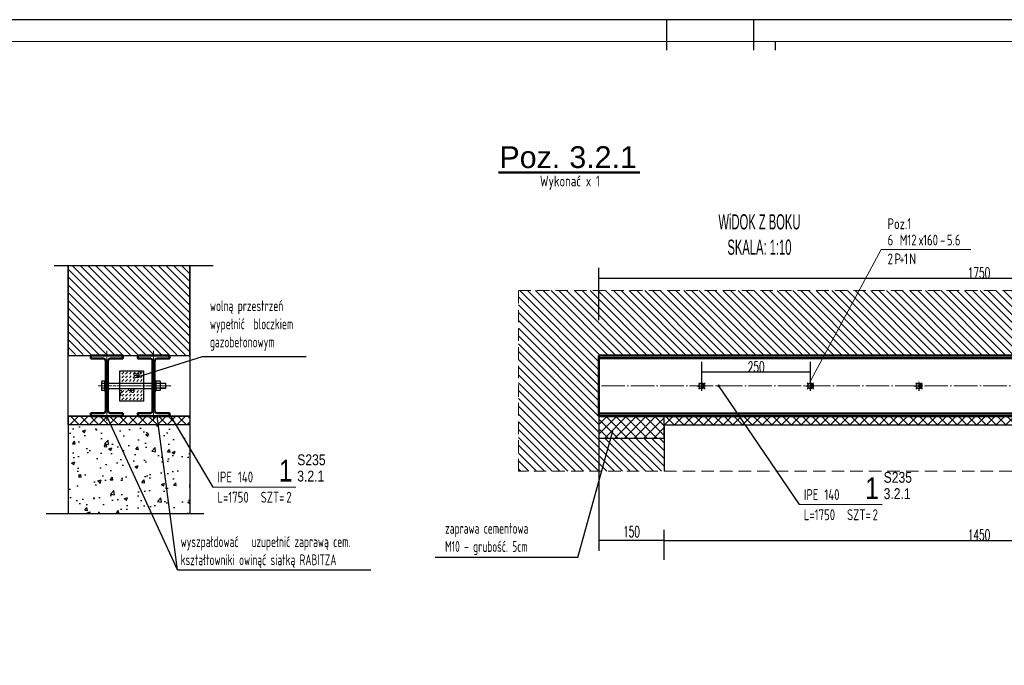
# Model space of a CAD drawing. Header units: millimetres. Extents: x 71565 to 82199, y 8038 to 14163.
# Tile 3 of 12: x 74040 to 76306, y 9523 to 11008. Entities that reach past the tile are written whole.
import ezdxf
from ezdxf.enums import TextEntityAlignment as Align

# ---------------------------------------------------------------- set-up
doc = ezdxf.new("R2010")
doc.units = ezdxf.units.MM
doc.header["$LTSCALE"] = 2.25
for name, pattern in [('DASHED', [19.05, 12.7, -6.35]), ('DO', [0.8, 0.6, -0.1, 0, -0.1]), ('GCAD_ISO04W100', [30, 24, -3, 0, -3])]:
    doc.linetypes.add(name, pattern=pattern)
for name, color, linetype in [('e-cad_wymiary', 1, 'Continuous'), ('LDO', 1, 'DO'), ('M_Ramki markery', 1, 'Continuous'), ('RAMKA', 3, 'Continuous'), ('Rbcs_EX_Opisy', 7, 'Continuous')]:
    doc.layers.add(name, color=color, linetype=linetype)
for name, color, linetype, lineweight in [('k wymiary', 3, 'Continuous', 18), ('M_Elementy niewidoczne', 1, 'DASHED', 9), ('M_Elementy odnośnik', 1, 'Continuous', 9), ('M_Elementy opis', 142, 'Continuous', 25), ('M_Elementy opis duży', 160, 'Continuous', 50), ('M_Elementy osie', 8, 'GCAD_ISO04W100', 9), ('M_Elementy przekrojowe', 150, 'Continuous', 50), ('M_Elementy widokowe', 190, 'Continuous', 50), ('M_Opisy inne', 7, 'Continuous', 25), ('M_Ramki do druku', 7, 'Continuous', 25), ('M_Ramki rysunków', 2, 'Continuous', 25), ('M_Szrafy', 1, 'Continuous', 9), ('M_Teksty duże', 3, 'Continuous', 50), ('M_Teksty średnie', 152, 'Continuous', 35), ('M_Śruby', 7, 'Continuous', 25), ('M_Śruby odnośnik', 1, 'Continuous', 9), ('M_Śruby opis', 7, 'Continuous', 25), ('SZRAF', 1, 'Continuous', 9)]:
    doc.layers.add(name, color=color, linetype=linetype, lineweight=lineweight)
doc.layers.add('M_Elementy opis pozycja', color=6, linetype='Continuous', lineweight=35, plot=False)
doc.styles.add('MCAD_TD', font='ARIAL.TTF')
doc.styles.add('MCAD_TS', font='GENISO.SHX', dxfattribs={"width": 0.8})
doc.styles.add('MCAD_TWYM', font='GENISO.SHX', dxfattribs={"width": 0.7})
doc.styles.add('RBCS_opis', font='txt', dxfattribs={"width": 0.55, "height": 3.5})
doc.styles.get("Standard").update_dxf_attribs({"font": 'romans.shx', "width": 0.6})
doc.dimstyles.new('MCAD-ODN', dxfattribs={"dimtxt": 25, "dimasz": 25, "dimexe": 12.5, "dimexo": 6.25, "dimgap": 0, "dimtad": 1, "dimtxsty": 'MCAD_TWYM', "dimcen": 25, "dimadec": 0, "dimazin": 0, "dimtfac": 1, "dimtmove": 0, "dimatfit": 3, "dimfxl": 1, "dimarcsym": 0})
doc.dimstyles.new('MCAD_ST_10 [mm]', dxfattribs={"dimtxt": 25, "dimasz": 1, "dimexe": 24, "dimexo": 0, "dimgap": 0, "dimtad": 0, "dimdec": 1, "dimrnd": 0.5, "dimdsep": 46, "dimtxsty": 'Standard', "dimblk": 'MC_WYM_ST', "dimcen": 0, "dimdle": 20, "dimclrd": 256, "dimclre": 256, "dimclrt": 7, "dimadec": 0, "dimazin": 0, "dimtfac": 0.033333, "dimtdec": 1, "dimtix": 1, "dimtmove": 2, "dimatfit": 3, "dimldrblk": 'MC_WYM_ST', "dimfxl": 1, "dimtvp": 0.8, "dimtolj": 1, "dimtzin": 0, "dimarcsym": 0})
pattern_1 = [(45, (49425.153, 2857.4), (-11.22532, 11.22532), []), (135, (49425.153, 2857.4), (-11.22532, -11.22532), [])]

# ---------------------------------------------------------------- blocks, each defined once
blk = doc.blocks.new('pozwyk')
blk = doc.blocks.new('MC_WYM_ST')
blk.add_solid([(0, 0), (-14.7, 3), (-14.7, -3), (0, 0)])
blk = doc.blocks.new('*D1772')
at = {"layer": 'Defpoints', "color": 0}
for p in [(76973, 9968.8), (76973, 9810), (75523, 9765)]:
    blk.add_point(p, dxfattribs=at)
at = {"layer": 'k wymiary', "lineweight": -2}
for p, q in [((76973, 9968.8), (76973, 9786)), ((75523, 9765), (75523, 9834)), ((75524, 9810), (76972, 9810))]:
    blk.add_line(p, q, dxfattribs=at)
at = {"layer": 'k wymiary', "lineweight": -2, "rotation": 180}
blk.add_blockref('MC_WYM_ST', (75523, 9810), dxfattribs=at)
at = {"layer": 'k wymiary', "lineweight": -2}
blk.add_blockref('MC_WYM_ST', (76973, 9810), dxfattribs=at)
at = {"layer": 'k wymiary', "color": 7, "lineweight": 9, "insert": (76248, 9822.5), "char_height": 25, "attachment_point": 5}
blk.add_mtext('\\A1;1450', dxfattribs=at)
blk = doc.blocks.new('OTWKR1')
for p, q in [((0.35, 0.35), (0.56, 0.56)), ((-0.56, -0.56), (-0.35, -0.35))]:
    blk.add_line(p, q)
blk = doc.blocks.new('OTWCW')
at = {"const_width": 0.5}
blk.add_lwpolyline([(0.25, 0, 0.414214), (0, 0.25, 0.414214)], format="xyb", dxfattribs=at)
blk = doc.blocks.new('OTW')
blk.add_circle((0, 0), 0.5)
blk = doc.blocks.new('OTWOSIE')
at = {"layer": 'LDO'}
for p, q in [((-0.9, 0), (0.9, 0)), ((0, -0.9), (0, 0.9))]:
    blk.add_line(p, q, dxfattribs=at)
blk = doc.blocks.new('OT4')
for name in ['OTW', 'OTWCW']:
    blk.add_blockref(name, (0, 0))
at = {"xscale": -1, "rotation": 180}
blk.add_blockref('OTWCW', (0, 0), dxfattribs=at)
at = {"layer": 'SZRAF'}
blk.add_blockref('OTWOSIE', (0, 0), dxfattribs=at)
blk = doc.blocks.new('OT52')
for name in ['OT4', 'OTWKR1']:
    blk.add_blockref(name, (0, 0))
at = {"rotation": 270}
blk.add_blockref('OTWKR1', (0, 0), dxfattribs=at)
blk = doc.blocks.new('opsrub')
blk = doc.blocks.new('*D1773')
at = {"layer": 'Defpoints', "color": 0}
for p in [(75373, 10103.9), (75373, 9810), (75523, 9765)]:
    blk.add_point(p, dxfattribs=at)
at = {"layer": 'k wymiary', "lineweight": -2}
for p, q in [((75373, 10103.9), (75373, 9786)), ((75523, 9765), (75523, 9834)), ((75522, 9810), (75374, 9810))]:
    blk.add_line(p, q, dxfattribs=at)
at = {"layer": 'k wymiary', "linetype": 'ByBlock', "lineweight": -2, "rotation": 180}
blk.add_blockref('MC_WYM_ST', (75373, 9810), dxfattribs=at)
at = {"layer": 'k wymiary', "linetype": 'ByBlock', "lineweight": -2}
blk.add_blockref('MC_WYM_ST', (75523, 9810), dxfattribs=at)
at = {"layer": 'k wymiary', "color": 7, "lineweight": 9, "insert": (75448, 9830), "char_height": 25, "attachment_point": 5}
blk.add_mtext('\\A1;150', dxfattribs=at)
blk = doc.blocks.new('esn')
blk = doc.blocks.new('*D1775')
at = {"layer": 'Defpoints', "color": 0}
for p in [(77123, 10412.9), (75373, 10316.5), (77123, 10316.5)]:
    blk.add_point(p, dxfattribs=at)
at = {"layer": 'k wymiary', "lineweight": -2}
for p, q in [((75373, 10316.5), (75373, 10436.9)), ((77123, 10316.5), (77123, 10436.9)), ((75374, 10412.9), (77122, 10412.9))]:
    blk.add_line(p, q, dxfattribs=at)
at = {"layer": 'k wymiary', "lineweight": -2, "rotation": 180}
blk.add_blockref('MC_WYM_ST', (75373, 10412.9), dxfattribs=at)
at = {"layer": 'k wymiary', "lineweight": -2}
blk.add_blockref('MC_WYM_ST', (77123, 10412.9), dxfattribs=at)
at = {"layer": 'k wymiary', "color": 7, "insert": (76248, 10425.4), "char_height": 25, "attachment_point": 5}
blk.add_mtext('\\A1;1750', dxfattribs=at)
blk = doc.blocks.new('*D1776')
at = {"layer": 'Defpoints', "color": 0}
for p in [(75610, 10196.6), (75860, 10171.9), (75610, 10153.7)]:
    blk.add_point(p, dxfattribs=at)
at = {"layer": 'k wymiary', "lineweight": -2}
for p, q in [((75610, 10153.7), (75610, 10220.6)), ((75860, 10171.9), (75860, 10220.6)), ((75859, 10196.6), (75611, 10196.6))]:
    blk.add_line(p, q, dxfattribs=at)
at = {"layer": 'k wymiary', "lineweight": -2, "rotation": 180}
blk.add_blockref('MC_WYM_ST', (75610, 10196.6), dxfattribs=at)
at = {"layer": 'k wymiary', "lineweight": -2}
blk.add_blockref('MC_WYM_ST', (75860, 10196.6), dxfattribs=at)
at = {"layer": 'k wymiary', "color": 7, "lineweight": 9, "insert": (75735, 10209.1), "char_height": 25, "attachment_point": 5}
blk.add_mtext('\\A1;250', dxfattribs=at)
blk = doc.blocks.new('*U1284')
at = {"layer": 'M_Ramki do druku'}
for p, q in [((210, 297), (210, 292)), ((230, 297), (230, 292))]:
    blk.add_line(p, q, dxfattribs=at)
at = {"layer": 'M_Ramki markery'}
for p, q in [((210, 292), (210, 290)), ((230, 292), (230, 290)), ((235, 292), (235, 290))]:
    blk.add_line(p, q, dxfattribs=at)
at = {"layer": 'M_Ramki rysunków', "color": 0, "linetype": 'ByBlock', "lineweight": -2}
blk.add_lwpolyline([(20, 5), (20, 292), (415, 292), (415, 5)], close=True, dxfattribs=at)
at = {"layer": 'M_Ramki do druku', "style": 'MCAD_TS', "width": 0.8}
for tag, p in [('KOMENTARZ', (11.54, 30.57)), ('RYSUNEK', (15.28, 30.57)), ('DATA', (19.02, 30.57))]:
    blk.add_attdef(tag, p, '', height=2, rotation=90, dxfattribs=at)
blk = doc.blocks.new('MC_SrubaLeb_M12-5.6x7.5_mm')
at = {"layer": 'M_Śruby'}
for p, q in [((-10, 8.2), (-10, -8.2)), ((-3.1, 10.9), (-9.2, 10.9)), ((-3.1, 5.5), (-9.2, 5.5)), ((-3.1, 10.9), (-3.1, -10.9)), ((-2.5, 8.5), (-3.1, 8.5)), ((-2.5, 8.5), (-2.5, -8.5)), ((-3.1, -5.5), (-9.2, -5.5)), ((-3.1, -10.9), (-9.2, -10.9)), ((-2.5, -8.5), (-3.1, -8.5))]:
    blk.add_line(p, q, dxfattribs=at)
for centre, radius, start, end in [((-4.6, 8.2), 5.37, 149.357, 210.643), ((10.4, 0), 20.4, 164.3996, 195.6004), ((-4.6, -8.2), 5.37, 149.357, 210.643)]:
    blk.add_arc(centre, radius, start, end, dxfattribs=at)
blk = doc.blocks.new('MC_Podkladka_mm_2.5x13-24-0.6')
at = {"layer": 'M_Śruby'}
for p, q in [((-12, 0), (-12, 2.5)), ((-12, 2.5), (-7.1, 2.5)), ((-6.5, 0), (-12, 0)), ((-6.5, 0), (-6.5, 1.9)), ((6.5, 0), (6.5, 1.9)), ((6.5, 0), (12, 0)), ((12, 2.5), (7.1, 2.5)), ((12, 0), (12, 2.5))]:
    blk.add_line(p, q, dxfattribs=at)
for centre, start, end in [((-7.1, 1.9), 0, 90), ((7.1, 1.9), 90, 180)]:
    blk.add_arc(centre, 0.6, start, end, dxfattribs=at)
blk = doc.blocks.new('MC_Nakretka_mm_21.9x10.8')
at = {"layer": 'M_Śruby'}
for p, q in [((-10.9, 9.7), (-10.9, 1.1)), ((8.2, 10.8), (-8.2, 10.8)), ((8.2, 0), (-8.2, 0)), ((-5.5, 9.7), (-5.5, 1.1)), ((5.5, 9.7), (5.5, 1.1)), ((11, 9.7), (11, 1.1))]:
    blk.add_line(p, q, dxfattribs=at)
for centre, radius, start, end in [((-8.2, 6.8), 4.01, 46.9395, 133.0605), ((-8.2, 4), 4.01, 226.9395, 313.0605), ((0, -3.6), 14.4, 67.6822, 112.3178), ((0, 14.4), 14.4, 247.6822, 292.3178), ((8.2, 6.8), 4.01, 46.9395, 133.0605), ((8.2, 4), 4.01, 226.9395, 313.0605)]:
    blk.add_arc(centre, radius, start, end, dxfattribs=at)
blk = doc.blocks.new('MC_SrubaTrzpien_M12-5.6x140_112.38_mm')
at = {"layer": 'M_Elementy osie'}
blk.add_line((0, -149.5), (0, 18), dxfattribs=at)
at = {"layer": 'M_Śruby'}
for p, q in [((-6, 1.9), (-6, -107.5)), ((6, 1.9), (6, -107.5)), ((6, -107.5), (-6, -107.5)), ((-6, -114.9), (-6, -107.5)), ((-5.4, -114.9), (-5.4, -107.5)), ((5.4, -114.9), (5.4, -107.5)), ((6, -107.5), (6, -114.9)), ((-6, -136.9), (-6, -125.7)), ((-5.4, -137.5), (-5.4, -125.7)), ((5.4, -137.5), (5.4, -125.7)), ((6, -125.7), (6, -136.9)), ((-5.4, -137.5), (-6, -136.9)), ((5.4, -137.5), (-5.4, -137.5)), ((6, -136.9), (5.4, -137.5))]:
    blk.add_line(p, q, dxfattribs=at)
for centre, start, end in [((-6.6, 1.9), 0, 90), ((6.6, 1.9), 90, 180)]:
    blk.add_arc(centre, 0.6, start, end, dxfattribs=at)

msp = doc.modelspace()

# ---------------------------------------------------------------- hatches: boundary and pattern name
at = {"transparency": 33554687}
h = msp.add_hatch(dxfattribs=at)
h.set_pattern_fill('ANSI37', color=1, scale=5, style=0)
h.set_pattern_definition(pattern_1)
h.paths.add_polyline_path([(74180.06, 10095.41), (74152.79, 10095.41), (74116.29, 10095.41), (74151.01, 10095.41), (74151.01, 10075.41), (74192.66, 10075.41)])
h.paths.add_polyline_path([(74180.06, 10095.41), (74192.66, 10075.41), (74288.73, 10075.41), (74281.9, 10095.41), (74266.7, 10095.41), (74230.2, 10095.41), (74189.29, 10095.41)])
h.paths.add_polyline_path([(74337.88, 10095.41), (74303.2, 10095.41), (74281.9, 10095.41), (74288.73, 10075.41), (74393.51, 10075.41), (74392.97, 10095.41), (74374.38, 10095.41)])
h.paths.add_polyline_path([(74431.16, 10075.41), (74431.16, 10095.41), (74410.88, 10095.41), (74392.97, 10095.41), (74393.51, 10075.41)])
h = msp.add_hatch(dxfattribs=at)
h.set_pattern_fill('ANSI37', color=1, scale=5, style=0)
h.set_pattern_definition([(45, (49325.153, 2438.205), (-11.22532, 11.22532), []), (135, (49325.153, 2438.205), (-11.22532, -11.22532), [])])
h.paths.add_polyline_path([(75522.96, 10095.41), (75372.96, 10095.41), (75372.96, 10045.41), (75400.22, 10045.41), (75522.96, 10045.41), (75522.96, 10072.82), (75522.96, 10075.41)])
h.paths.add_polyline_path([(76972.96, 10070.41), (76972.96, 10072.82), (76972.96, 10045.41), (77122.96, 10045.41), (77122.96, 10095.41), (76972.96, 10095.41)])
h = msp.add_hatch(dxfattribs=at)
h.set_pattern_fill('ANSI37', color=1, scale=5, style=0)
h.set_pattern_definition(pattern_1)
h.paths.add_polyline_path([(76972.96, 10095.41), (75522.96, 10095.41), (75522.96, 10075.41), (76972.96, 10075.41)])
h = msp.add_hatch(dxfattribs=at)
h.set_pattern_fill('AR-CONC', color=1, scale=0.4, style=0)
h.set_pattern_definition([(50, (-7593.147, 417.67), (72.873868, -6.375634), [7.62, -83.82]), (355, (-7593.15, 417.67), (-14.09737, 76.42274), [6.096, -67.056234]), (100.45144, (-7587.074, 417.14), (58.7765, 70.0471), [6.476004, -71.2361]), (46.1842, (-7593.15, 437.99), (108.43162, -16.81693), [11.43, -125.73]), (96.63556, (-7584.11, 436.59), (94.96165, 98.97045), [9.71401, -106.85424]), (351.18415, (-7593.15, 437.99), (94.96165, 98.97045), [9.14399, -100.5839]), (21, (-7582.987, 432.91), (60.645757, -40.90608), [7.62, -83.82]), (326, (-7582.99, 432.91), (24.72081, 73.675186), [6.096, -67.056]), (71.451445, (-7577.93, 429.5), (85.36657, 32.76911), [6.476004, -71.235975]), (37.5, (-7593.147, 417.668), (1.235441, 33.8220155), [0, -66.2432, 0, -68.072, 0, -67.31]), (7.5, (-7593.147, 417.668), (26.727865, 40.07223), [0, -38.8112, 0, -64.7192, 0, -25.654]), (327.5, (-7615.804, 417.668), (54.236238, -2.291498), [0, -25.4, 0, -79.248, 0, -105.156]), (317.5, (-7625.964, 417.67), (59.251673, 10.170596), [0, -33.02, 0, -52.6288, 0, -74.676])])
h.paths.add_polyline_path([(74393.51, 10075.41), (74399.04, 9871.84), (74431.16, 9871.84), (74431.16, 10075.41)])
h.paths.add_polyline_path([(74288.73, 10075.41), (74358.25, 9871.84), (74399.04, 9871.84), (74393.51, 10075.41)])
h.paths.add_polyline_path([(74192.66, 10075.41), (74320.84, 9871.84), (74358.25, 9871.84), (74288.73, 10075.41)])
h.paths.add_polyline_path([(74151.01, 10075.41), (74151.01, 9871.84), (74320.84, 9871.84), (74192.66, 10075.41)])
at = {"layer": 'M_Szrafy', "transparency": 33554687}
h = msp.add_hatch(dxfattribs=at)
h.set_pattern_fill('MC_GAZOBETON', color=256, scale=60, angle=45, style=0, pattern_type=2)
h.set_pattern_definition([(45, (46638.424, 1987.34), (-42.42641, 42.42641), [6, -54]), (45, (46646.91, 1978.856), (-42.42641, 42.42641), [6, -54]), (45, (46655.394, 1970.37), (-42.42641, 42.42641), [6, -54]), (45, (46663.88, 1961.885), (-42.42641, 42.42641), [6, -54]), (45, (46672.365, 1953.4), (-42.42641, 42.42641), [6, -54]), (180, (46674.248, 1971.486), (-42.42642, -42.42642), [2.23398, -82.61886]), (270, (46670.434, 1969.906), (42.42642, -42.42642), [2.23398, -82.61886]), (45, (46697.82, 1987.34), (-42.42641, 42.42641), [6, -54]), (45, (46706.306, 1978.856), (-42.42641, 42.42641), [6, -54]), (45, (46680.85, 1970.37), (-42.42641, 42.42641), [6, -54]), (45, (46689.335, 1961.885), (-42.42641, 42.42641), [6, -54]), (180, (46684.046, 1974.64), (-42.42642, -42.42642), [2.23398, -82.61886]), (90, (46685.626, 1970.827), (-42.42642, 42.42642), [2.23398, -82.61886]), (45, (46680.85, 1953.4), (-42.42641, 42.42641), [6, -54]), (45, (46680.85, 1961.885), (-42.42641, 42.42641), [6, -54]), (45, (46674.25, 1966.09), (-42.42641, 42.42641), [2.23398, -57.76602]), (360, (46679.17, 1961.835), (42.42642, 42.42642), [2.23398, -82.61886]), (270, (46677.59, 1965.65), (42.42642, -42.42642), [2.23398, -82.61886]), (45, (46672.365, 1961.885), (-42.42641, 42.42641), [6, -54]), (360, (46672.014, 1966.093), (42.42642, 42.42642), [2.23398, -82.61886]), (315, (46670.434, 1967.67), (42.42641, 42.42641), [2.23398, -57.76602]), (315, (46677.59, 1963.414), (42.42641, 42.42641), [2.23398, -57.76602]), (135, (46675.83, 1969.906), (-42.42641, -42.42641), [2.23398, -57.76602]), (90, (46675.827, 1967.672), (-42.42642, 42.42642), [2.23398, -82.61886]), (225, (46679.17, 1967.23), (42.42641, -42.42641), [2.23398, -57.76602]), (180, (46681.403, 1967.228), (-42.42642, -42.42642), [2.23398, -82.61886]), (135, (46682.98, 1965.65), (-42.42641, -42.42641), [2.23398, -57.76602]), (90, (46682.983, 1963.414), (-42.42642, 42.42642), [2.23398, -82.61886]), (45, (46681.403, 1961.835), (-42.42641, 42.42641), [2.23398, -57.76602]), (225, (46681.81, 1974.64), (42.42641, -42.42641), [2.23398, -57.76602]), (45, (46684.046, 1969.25), (-42.42641, 42.42641), [2.23398, -57.76602]), (360, (46681.812, 1969.248), (42.42642, 42.42642), [2.23398, -82.61886]), (315, (46680.23, 1970.83), (42.42641, 42.42641), [2.23398, -57.76602]), (270, (46680.233, 1973.06), (42.42642, -42.42642), [2.23398, -82.61886]), (45, (46697.82, 1970.37), (-42.42641, 42.42641), [6, -54]), (45, (46689.335, 1978.856), (-42.42641, 42.42641), [6, -54]), (45, (46689.335, 1970.37), (-42.42641, 42.42641), [6, -54]), (135, (46685.626, 1973.06), (-42.42641, -42.42641), [2.23398, -57.76602]), (45, (46697.82, 1978.856), (-42.42641, 42.42641), [6, -54]), (45, (46714.79, 1987.34), (-42.42641, 42.42641), [6, -54]), (45, (46706.306, 1995.826), (-42.42641, 42.42641), [6, -54]), (45, (46706.306, 1987.34), (-42.42641, 42.42641), [6, -54]), (45, (46672.365, 2012.797), (-42.42641, 42.42641), [6, -54]), (45, (46680.85, 2004.31), (-42.42641, 42.42641), [6, -54]), (45, (46689.335, 1995.826), (-42.42641, 42.42641), [6, -54]), (225, (46684.11, 2005.95), (42.42641, -42.42641), [2.23398, -57.76602]), (45, (46686.347, 2000.56), (-42.42641, 42.42641), [2.23398, -57.76602]), (360, (46691.27, 1996.3), (42.42642, 42.42642), [2.23398, -82.61886]), (270, (46689.69, 2000.113), (42.42642, -42.42642), [2.23398, -82.61886]), (45, (46663.88, 1987.34), (-42.42641, 42.42641), [6, -54]), (45, (46672.365, 1978.856), (-42.42641, 42.42641), [6, -54]), (45, (46663.88, 1978.856), (-42.42641, 42.42641), [6, -54]), (45, (46672.365, 1970.37), (-42.42641, 42.42641), [6, -54]), (225, (46672.014, 1971.486), (42.42641, -42.42641), [2.23398, -57.76602]), (45, (46663.88, 1970.37), (-42.42641, 42.42641), [6, -54]), (45, (46655.394, 1987.34), (-42.42641, 42.42641), [6, -54]), (45, (46655.394, 1978.856), (-42.42641, 42.42641), [6, -54]), (360, (46684.113, 2000.56), (42.42642, 42.42642), [2.23398, -82.61886]), (45, (46680.85, 1987.34), (-42.42641, 42.42641), [6, -54]), (45, (46672.365, 1987.34), (-42.42641, 42.42641), [6, -54]), (45, (46680.85, 1978.856), (-42.42641, 42.42641), [6, -54]), (45, (46680.85, 1995.826), (-42.42641, 42.42641), [6, -54]), (45, (46689.335, 1987.34), (-42.42641, 42.42641), [6, -54]), (315, (46689.69, 1997.88), (42.42641, 42.42641), [2.23398, -57.76602]), (45, (46672.365, 1995.826), (-42.42641, 42.42641), [6, -54]), (45, (46663.88, 1995.826), (-42.42641, 42.42641), [6, -54]), (45, (46672.365, 2004.31), (-42.42641, 42.42641), [6, -54]), (315, (46682.533, 2002.14), (42.42641, 42.42641), [2.23398, -57.76602]), (270, (46682.533, 2004.37), (42.42642, -42.42642), [2.23398, -82.61886]), (45, (46655.394, 1995.826), (-42.42641, 42.42641), [6, -54]), (45, (46646.91, 1995.826), (-42.42641, 42.42641), [6, -54]), (45, (46646.91, 1987.34), (-42.42641, 42.42641), [6, -54]), (45, (46663.88, 2004.31), (-42.42641, 42.42641), [6, -54]), (45, (46655.394, 2004.31), (-42.42641, 42.42641), [6, -54]), (45, (46663.88, 2012.797), (-42.42641, 42.42641), [6, -54]), (90, (46687.927, 2002.138), (-42.42642, 42.42642), [2.23398, -82.61886]), (45, (46697.82, 2004.31), (-42.42641, 42.42641), [6, -54]), (180, (46696.146, 2009.106), (-42.42642, -42.42642), [2.23398, -82.61886]), (90, (46697.725, 2005.293), (-42.42642, 42.42642), [2.23398, -82.61886]), (45, (46689.335, 2004.31), (-42.42641, 42.42641), [6, -54]), (45, (46697.82, 1995.826), (-42.42641, 42.42641), [6, -54]), (225, (46691.27, 2001.693), (42.42641, -42.42641), [2.23398, -57.76602]), (180, (46693.503, 2001.693), (-42.42642, -42.42642), [2.23398, -82.61886]), (135, (46695.08, 2000.113), (-42.42641, -42.42641), [2.23398, -57.76602]), (90, (46695.082, 1997.88), (-42.42642, 42.42642), [2.23398, -82.61886]), (45, (46693.5, 1996.3), (-42.42641, 42.42641), [2.23398, -57.76602]), (225, (46693.91, 2009.106), (42.42641, -42.42641), [2.23398, -57.76602]), (45, (46696.146, 2003.71), (-42.42641, 42.42641), [2.23398, -57.76602]), (360, (46693.91, 2003.713), (42.42642, 42.42642), [2.23398, -82.61886]), (315, (46692.33, 2005.29), (42.42641, 42.42641), [2.23398, -57.76602]), (270, (46692.332, 2007.527), (42.42642, -42.42642), [2.23398, -82.61886]), (135, (46697.725, 2007.527), (-42.42641, -42.42641), [2.23398, -57.76602]), (45, (46689.335, 2012.797), (-42.42641, 42.42641), [6, -54]), (45, (46680.85, 2012.797), (-42.42641, 42.42641), [6, -54]), (180, (46686.347, 2005.95), (-42.42642, -42.42642), [2.23398, -82.61886]), (135, (46687.927, 2004.37), (-42.42641, -42.42641), [2.23398, -57.76602]), (45, (46680.85, 2021.28), (-42.42641, 42.42641), [6, -54]), (45, (46672.365, 2021.28), (-42.42641, 42.42641), [6, -54])])
h.paths.add_polyline_path([(74269.98, 10129.79), (74324.6, 10129.79), (74324.6, 10159.41), (74269.98, 10159.41)])
h.paths.add_polyline_path([(74324.6, 10171.41), (74324.6, 10199.87), (74269.98, 10199.87), (74269.98, 10171.41)])
at = {"layer": 'SZRAF', "transparency": 33554687}
h = msp.add_hatch(dxfattribs=at)
h.set_pattern_fill('ANSI31', color=1, scale=4, angle=90, style=0)
h.set_pattern_definition([(135, (-7593.147, 417.668), (-8.9802561, -8.9802561), [])])
h.paths.add_polyline_path([(74151.01, 10442.25), (74151.01, 10235.41), (74154.93, 10235.41), (74154.93, 10237.41), (74201.93, 10237.41), (74248.93, 10237.41), (74248.93, 10235.41), (74329.14, 10235.41), (74329.14, 10237.41), (74376.14, 10237.41), (74366.01, 10237.41), (74431.16, 10235.41), (74431.16, 10442.25)])
h = msp.add_hatch(dxfattribs=at)
h.set_pattern_fill('ANSI31', color=1, scale=4, angle=90, style=0)
h.set_pattern_definition([(135, (-5848.168, 417.668), (-8.9802561, -8.9802561), [])])
h.paths.add_polyline_path([(75372.96, 10045.41), (75372.96, 10095.41), (75372.96, 10101.71), (75372.96, 10165.41), (75372.96, 10229.11), (75372.96, 10235.41), (75828.99, 10235.41), (75908.33, 10384.49), (75187.49, 10384.49), (75187.49, 9968.83), (75379.08, 9968.83), (75400.22, 10045.41)])
h.paths.add_polyline_path([(76972.96, 9968.83), (77180.43, 9968.83), (77180.43, 10384.49), (75908.33, 10384.49), (75828.99, 10235.41), (77122.96, 10235.41), (77122.96, 10229.11), (77122.96, 10165.41), (77122.96, 10101.71), (77122.96, 10095.41), (77122.96, 10045.41), (76972.96, 10045.41)])
h.paths.add_polyline_path([(75522.96, 10045.41), (75400.22, 10045.41), (75379.08, 9968.83), (75522.96, 9968.83)])
h.paths.add_polyline_path([(77122.96, 9968.83), (77122.96, 10045.41)], flags=16)

# ---------------------------------------------------------------- linework, layer by layer
for p, q in [((74119.16, 10442.25), (74484.8, 10442.25)), ((74151.01, 10095.41), (74151.01, 9871.84)), ((74431.16, 10095.41), (74431.16, 9871.84)), ((75522.96, 10075.41), (76972.96, 10075.41)), ((75522.96, 10072.82), (75522.96, 9968.83)), ((74100.23, 9871.84), (74463.59, 9871.84))]:
    msp.add_line(p, q)
at = {"color": 1}
for p, q in [((74402.57, 9742.04), (74240.23, 10095.41)), ((74402.57, 9742.04), (74355.78, 10095.41)), ((75324.43, 9770.87), (75404.74, 10061.8)), ((75324.43, 9770.87), (74996.06, 9770.87)), ((74402.57, 9742.04), (74847.57, 9742.04))]:
    msp.add_line(p, q, dxfattribs=at)
for points in [[(74151.01, 10442.25), (74151.01, 10235.41), (74431.16, 10235.41), (74431.16, 10442.25)], [(74431.16, 10442.25), (74431.16, 10095.41), (74151.01, 10095.41), (74151.01, 10442.25)]]:
    msp.add_lwpolyline(points)
msp.add_lwpolyline([(74301.96, 10182.86), (74460.6, 10232.56), (74698.77, 10232.56)], dxfattribs=at)
for points in [[(74269.98, 10199.87), (74324.6, 10199.87), (74324.6, 10129.79), (74269.98, 10129.79)], [(74151.01, 10095.41), (74431.16, 10095.41), (74431.16, 10075.41), (74151.01, 10075.41)], [(75522.96, 10095.41), (75372.96, 10095.41), (75372.96, 10045.41), (75522.96, 10045.41)]]:
    msp.add_lwpolyline(points, close=True)
at = {"layer": 'M_Elementy niewidoczne'}
for p, q in [((75187.49, 10384.49), (77180.43, 10384.49)), ((75187.49, 9968.83), (75187.49, 10384.49)), ((77180.43, 9968.83), (75187.49, 9968.83))]:
    msp.add_line(p, q, dxfattribs=at)
at = {"layer": 'M_Elementy odnośnik'}
for points in [[(74484.1, 9932.47), (74674.98, 9932.47)], [(75834, 9892.12), (76024.87, 9892.12)]]:
    msp.add_lwpolyline(points, dxfattribs=at)
at = {"layer": 'M_Elementy osie'}
for p, q in [((74240.23, 10245.91), (74240.23, 10084.91)), ((74347.91, 10245.91), (74347.91, 10084.91)), ((74384.86, 10165.41), (74232.05, 10165.41)), ((74330.15, 10165.41), (74334.89, 10165.41)), ((77122.96, 10165.41), (75372.96, 10165.41))]:
    msp.add_line(p, q, dxfattribs=at)
at = {"layer": 'M_Elementy przekrojowe'}
for points in [[(74276.73, 10095.41), (74203.73, 10095.41), (74203.73, 10102.31), (74203.73, 10102.31), (74230.88, 10102.31, 0.4142136), (74237.88, 10109.31), (74237.88, 10221.51, 0.4142136), (74230.88, 10228.51), (74203.73, 10228.51), (74203.73, 10235.41), (74276.73, 10235.41), (74276.73, 10228.51), (74249.58, 10228.51, 0.4142136), (74242.58, 10221.51), (74242.58, 10109.31, 0.4142136), (74249.58, 10102.31), (74276.73, 10102.31)], [(74311.41, 10095.41), (74384.41, 10095.41), (74384.41, 10102.31), (74384.41, 10102.31), (74357.26, 10102.31, -0.4142136), (74350.26, 10109.31), (74350.26, 10221.51, -0.4142136), (74357.26, 10228.51), (74384.41, 10228.51), (74384.41, 10235.41), (74311.41, 10235.41), (74311.41, 10228.51), (74338.56, 10228.51, -0.4142136), (74345.56, 10221.51), (74345.56, 10109.31, -0.4142136), (74338.56, 10102.31), (74311.41, 10102.31)]]:
    msp.add_lwpolyline(points, format="xyb", close=True, dxfattribs=at)
at = {"layer": 'M_Elementy widokowe', "color": 190}
for p, q in [((75372.96, 10235.41), (75372.96, 10095.41)), ((77122.96, 10235.41), (75372.96, 10235.41)), ((77122.96, 10229.11), (75372.96, 10229.11)), ((77122.96, 10101.71), (75372.96, 10101.71)), ((77122.96, 10095.41), (75372.96, 10095.41))]:
    msp.add_line(p, q, dxfattribs=at)
at = {"layer": 'M_Teksty duże'}
msp.add_lwpolyline([(75141.62, 10656.51), (75467.32, 10656.51)], dxfattribs=at)
at = {"layer": 'M_Śruby odnośnik'}
for points in [[(75859.99, 10177.11), (76022.49, 10478.68)], [(76022.49, 10478.68), (76229.3, 10478.68)]]:
    msp.add_lwpolyline(points, dxfattribs=at)
at = {"layer": 'RAMKA', "linetype": 'Continuous'}
msp.add_lwpolyline([(73428.81, 8037.62), (77628.81, 8037.62), (77628.81, 11007.62), (73428.81, 11007.62)], close=True, dxfattribs=at)

# ---------------------------------------------------------------- block references
at = {"layer": 'e-cad_wymiary', "color": 0, "lineweight": 0, "ltscale": 2.844444, "xscale": 10, "yscale": 10, "zscale": 10}
msp.add_blockref('*U1284', (73428.81, 8037.62), dxfattribs=at)
at = {"layer": 'M_Elementy opis'}
ref = msp.add_blockref('esn', (74484.1, 9932.47), dxfattribs=dict(at, xscale=25, yscale=25, zscale=25))
ref.add_attrib('Rodzaj', 'IPE', (74494.81, 9943.19), dxfattribs={"height": 25, "style": 'MCAD_TS', "width": 0.8})
ref.add_attrib('Nazwa_przekroju', '140', (74542.1, 9943.19), dxfattribs={"height": 25, "style": 'MCAD_TS', "width": 0.8})
ref.add_attrib('Przedr_L', 'L=', (74494.81, 9896.76), dxfattribs={"height": 25, "style": 'MCAD_TS', "width": 0.8})
ref.add_attrib('Dlugosc', '1750', (74519.81, 9896.76), dxfattribs={"height": 25, "style": 'MCAD_TS', "width": 0.8})
ref.add_attrib('Przedr_Szt', 'SZT=', (74594.26, 9896.76), dxfattribs={"height": 25, "style": 'MCAD_TS', "width": 0.8})
ref.add_attrib('Sztuk', '2', (74653.26, 9896.76), dxfattribs={"height": 25, "style": 'MCAD_TS', "width": 0.8})
ref.add_attrib('Numer', '1', (74636.3, 9945.33), dxfattribs={"layer": 'M_Elementy opis duży', "height": 50, "style": 'MCAD_TD', "width": 0.8})
ref.add_attrib('Pozycja', '3.2.1', (74678.55, 9945.33), dxfattribs={"layer": 'M_Elementy opis pozycja', "height": 25, "style": 'MCAD_TD', "width": 0.8})
ref.add_attrib('Gat_stali', 'S235', (74678.55, 9982.83), dxfattribs={"layer": 'M_Elementy opis pozycja', "height": 25, "style": 'MCAD_TD', "width": 0.8})
ref = msp.add_blockref('esn', (75834, 9892.12), dxfattribs=dict(at, xscale=25, yscale=25, zscale=25))
ref.add_attrib('Rodzaj', 'IPE', (75844.71, 9902.83), dxfattribs={"height": 25, "style": 'MCAD_TS', "width": 0.8})
ref.add_attrib('Nazwa_przekroju', '140', (75892, 9902.83), dxfattribs={"height": 25, "style": 'MCAD_TS', "width": 0.8})
ref.add_attrib('Przedr_L', 'L=', (75844.71, 9856.4), dxfattribs={"height": 25, "style": 'MCAD_TS', "width": 0.8})
ref.add_attrib('Dlugosc', '1750', (75869.71, 9856.4), dxfattribs={"height": 25, "style": 'MCAD_TS', "width": 0.8})
ref.add_attrib('Przedr_Szt', 'SZT=', (75944.15, 9856.4), dxfattribs={"height": 25, "style": 'MCAD_TS', "width": 0.8})
ref.add_attrib('Sztuk', '2', (76003.15, 9856.4), dxfattribs={"height": 25, "style": 'MCAD_TS', "width": 0.8})
ref.add_attrib('Numer', '1', (75986.2, 9904.98), dxfattribs={"layer": 'M_Elementy opis duży', "height": 50, "style": 'MCAD_TD', "width": 0.8})
ref.add_attrib('Pozycja', '3.2.1', (76028.45, 9904.98), dxfattribs={"layer": 'M_Elementy opis pozycja', "height": 25, "style": 'MCAD_TD', "width": 0.8})
ref.add_attrib('Gat_stali', 'S235', (76028.45, 9942.48), dxfattribs={"layer": 'M_Elementy opis pozycja', "height": 25, "style": 'MCAD_TD', "width": 0.8})
at = {"layer": 'M_Opisy inne'}
ref = msp.add_blockref('pozwyk', (75304.47, 10656.51), dxfattribs=dict(at, xscale=0.5, yscale=0.5, zscale=0.5))
ref.add_attrib('POZYCJA', '3.2.1', (75304.88, 10666.51), dxfattribs={"layer": 'M_Teksty duże', "height": 50, "style": 'MCAD_TD'})
ref.add_attrib('WYKONAC', '1', (75366.21, 10624.01), dxfattribs={"layer": 'M_Teksty średnie', "height": 25, "style": 'MCAD_TS', "width": 0.8})
ref.add_attrib('PRZEDROSTEK_POZYCJI', 'Poz.', dxfattribs={"layer": 'M_Teksty duże', "height": 50, "style": 'MCAD_TD'}).set_placement((75283.8, 10666.51), align=Align.RIGHT)
ref.add_attrib('PRZEDROSTEK_WYKONAC', 'Wykonać x', dxfattribs={"layer": 'M_Teksty średnie', "height": 25, "style": 'MCAD_TS', "width": 0.8}).set_placement((75355.21, 10624.01), align=Align.RIGHT)
at = {"layer": 'M_Śruby'}
for name, p, rotation in [('MC_Podkladka_mm_2.5x13-24-0.6', (74238.03, 10165.41), 90), ('MC_Podkladka_mm_2.5x13-24-0.6', (74350.41, 10165.41), 270), ('MC_SrubaTrzpien_M12-5.6x140_112.38_mm', (74238.03, 10165.41), 90), ('MC_Nakretka_mm_21.9x10.8', (74352.91, 10165.41), 270)]:
    msp.add_blockref(name, p, dxfattribs=dict(at, rotation=rotation))
at = {"layer": 'M_Śruby', "xscale": 13, "yscale": 13, "zscale": 13}
for p in [(75609.99, 10165.41), (75859.99, 10165.41), (76109.99, 10165.41)]:
    msp.add_blockref('OT52', p, dxfattribs=at)
at = {"layer": 'M_Śruby'}
msp.add_blockref('MC_SrubaLeb_M12-5.6x7.5_mm', (74238.03, 10165.41), dxfattribs=at)
at = {"layer": 'M_Śruby opis'}
ref = msp.add_blockref('opsrub', (76022.49, 10478.68), dxfattribs=at)
ref.add_attrib('Liczba_srub', '6', (76037.49, 10488.3), dxfattribs={"height": 25, "style": 'MCAD_TS', "width": 0.8})
ref.add_attrib('Typ_srub', 'M12', (76065.49, 10488.3), dxfattribs={"height": 25, "style": 'MCAD_TS', "width": 0.8})
ref.add_attrib('Ozn_dlugosci', 'x', (76108.25, 10488.3), dxfattribs={"height": 25, "style": 'MCAD_TS', "width": 0.8})
ref.add_attrib('Dlugosc', '160', (76119.25, 10488.3), dxfattribs={"height": 25, "style": 'MCAD_TS', "width": 0.8})
ref.add_attrib('Ozn_klasy', '-', (76158.01, 10488.3), dxfattribs={"height": 25, "style": 'MCAD_TS', "width": 0.8})
ref.add_attrib('Klasa', '5.6', (76174.01, 10488.3), dxfattribs={"height": 25, "style": 'MCAD_TS', "width": 0.8})
ref.add_attrib('Liczba_Podkladek', '2', (76037.49, 10444.93), dxfattribs={"height": 25, "style": 'MCAD_TS', "width": 0.8})
ref.add_attrib('Ozn_Podkladek', 'P', (76053.5, 10444.93), dxfattribs={"height": 25, "style": 'MCAD_TS', "width": 0.8})
ref.add_attrib('Ozn_Plus', '+', (76064.5, 10444.93), dxfattribs={"height": 25, "style": 'MCAD_TS', "width": 0.8})
ref.add_attrib('Liczba_Nakretek', '1', (76075.5, 10444.93), dxfattribs={"height": 25, "style": 'MCAD_TS', "width": 0.8})
ref.add_attrib('Ozn_Nakretek', 'N', (76087.5, 10444.93), dxfattribs={"height": 25, "style": 'MCAD_TS', "width": 0.8})
ref.add_attrib('Pozycja', 'Poz.1', (76037.49, 10525.8), dxfattribs={"layer": 'M_Elementy opis pozycja', "height": 25, "style": 'MCAD_TS', "width": 0.8})

# ---------------------------------------------------------------- texts
at = {"color": 144, "char_height": 25, "width": 20661.0875, "attachment_point": 1, "style": 'MCAD_TWYM'}
for s, insert in [('wolną przestrzeń \\Pwypełnić  bloczkiem  \\Pgazobetonowym', (74477.49, 10362.21)), ('zaprawa cementowa \\PM10 - grubość. 5cm', (75018.79, 9850.17)), ('wyszpałdować   uzupełnić zaprawą cem.\\Pkształtowniki owinąć siatką RABITZA', (74410.02, 9819.52))]:
    msp.add_mtext(s, dxfattribs=dict(at, insert=insert))
at = {"layer": 'Rbcs_EX_Opisy', "color": 34, "ltscale": 5, "insert": (75742.51, 10466.36), "char_height": 35, "attachment_point": 8, "style": 'RBCS_opis'}
msp.add_mtext('WiDOK Z BOKU\\PSKALA: 1:10', dxfattribs=at)

# ---------------------------------------------------------------- dimensions: what is measured, and where the dimension line sits
at = {"layer": 'k wymiary'}
dim = msp.add_linear_dim(base=(77122.96, 10412.95), p1=(75372.96, 10316.53), p2=(77122.96, 10316.53), dimstyle='MCAD_ST_10 [mm]', dxfattribs=at)
dim.commit()
dim.dimension.update_dxf_attribs({"geometry": '*D1775', "text_midpoint": (76247.96, 10425.45)})
at = {"layer": 'k wymiary', "lineweight": 9}
for base, p1, p2, picture, middle in [((75609.99, 10196.58), (75859.99, 10171.89), (75609.99, 10153.71), '*D1776', (75734.99, 10209.08)), ((75372.96, 9809.97), (75522.96, 9765.03), (75372.96, 10103.91), '*D1773', (75447.96, 9829.97)), ((76972.96, 9809.97), (75522.96, 9765.03), (76972.96, 9968.83), '*D1772', (76247.96, 9822.47))]:
    dim = msp.add_linear_dim(base=base, p1=p1, p2=p2, dimstyle='MCAD_ST_10 [mm]', dxfattribs=at)
    dim.commit()
    dim.dimension.update_dxf_attribs({"geometry": picture, "text_midpoint": middle})

# ---------------------------------------------------------------- leaders
at = {"layer": 'M_Elementy odnośnik'}
for points in [[(75648.61, 10165.41), (75834, 9892.12)], [(74383.1, 10102.31), (74484.1, 9932.47)]]:
    msp.add_leader(points, dimstyle='MCAD-ODN', override={"dimasz": 25, "dimldrblk": 'DOTSMALL'}, dxfattribs=at)

doc.saveas('drawing.dxf')
